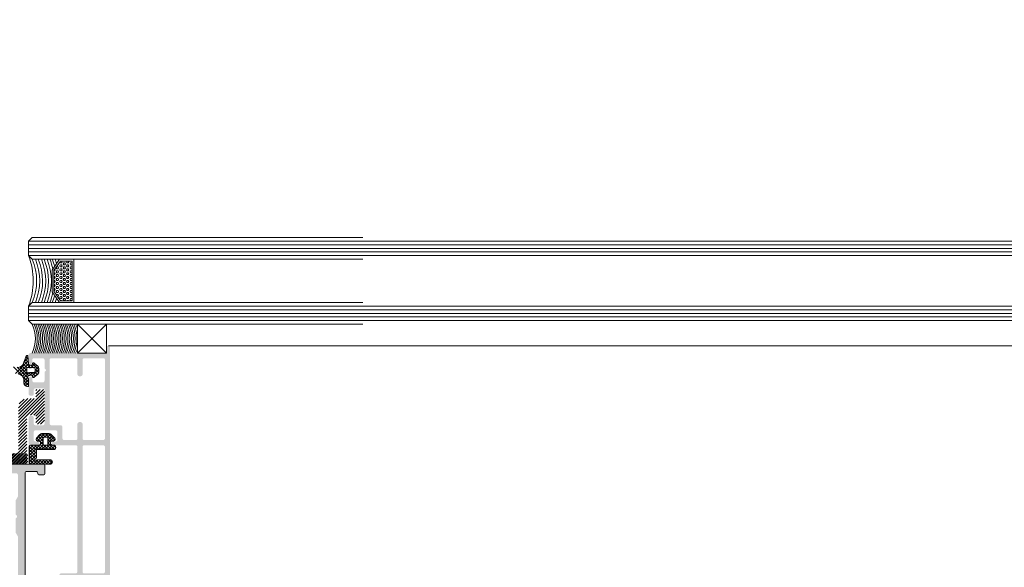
# Model space of a CAD drawing. Header units: millimetres. Extents: x -226731 to 126254, y -16359 to 60195.
# Tile 88 of 256: x -161617 to -161344, y 20888 to 21039. Entities that reach past the tile are written whole.
import ezdxf

# ---------------------------------------------------------------- set-up
doc = ezdxf.new("R2010")
doc.units = ezdxf.units.MM
doc.header["$LTSCALE"] = 0.1
doc.header["$MEASUREMENT"] = 0
for name, color, linetype, lineweight in [('01. Aluminium (Main Structure)', 6, 'Continuous', 5), ('0_CCE_ FF_SIDE WALL SPRINKLER', 6, 'Continuous', 0), ('3_Hatch', 8, 'Continuous', 0), ('4. Glass', 140, 'Continuous', 15), ('SPRINKLER COVERAGE AREA', 1, 'Continuous', 9)]:
    doc.layers.add(name, color=color, linetype=linetype, lineweight=lineweight)
doc.layers.add('FIRE FIGHTING SERVICES', color=5, linetype='Continuous')

# ---------------------------------------------------------------- blocks, each defined once
blk = doc.blocks.new('*U429')
at = {"layer": '3_Hatch', "color": 8}
for p, q in [((29.56, 30.01), (1150, 30.01)), ((1150, 23, 0), (7.48, 23)), ((1150, 22, 0), (7.48, 22)), ((1150, 21, 0), (7.48, 21)), ((1150, 20, 0), (7.48, 20)), ((1150, 19, 0), (7.48, 19)), ((1150, 5, 0), (7.48, 5)), ((1150, 4, 0), (7.48, 4)), ((1150, 3, 0), (7.48, 3)), ((1150, 2, 0), (7.48, 2)), ((1150, 1, 0), (7.48, 1))]:
    blk.add_line(p, q, dxfattribs=at)
blk = doc.blocks.new('*U428')
at = {"layer": '3_Hatch'}
h = blk.add_hatch(color=8, dxfattribs=at)
h.dxf.hatch_style = 1
h.paths.add_polyline_path([(-4.22, 77.48), (-3.91, 77.79), (-3.91, 81.75), (-4.5, 82.78), (-4.5, 116.97), (-4.46, 117.16), (-4.35, 117.32), (-4.21, 117.43), (-4, 117.47), (4, 117.47), (4.19, 117.43), (4.35, 117.32), (4.46, 117.16), (4.52, 116.97), (4.52, 82.78), (3.89, 81.75), (3.89, 77.79), (4.21, 77.48), (4.3, 77.33), (4.3, 77.18), (4.21, 77.04), (3.89, 76.74), (3.89, 72.78), (4.52, 71.75), (4.52, 65.75), (4.46, 65.57), (4.35, 65.41), (4.19, 65.3), (4, 65.26), (-4, 65.26), (-4.21, 65.3), (-4.35, 65.41), (-4.46, 65.57), (-4.5, 65.75), (-4.5, 71.75), (-3.91, 72.78), (-3.91, 76.74), (-4.22, 77.04), (-4.28, 77.18), (-4.28, 77.33)], flags=16)
h.paths.add_polyline_path([(10.04, 65.44), (9.98, 65.26), (9.97, 65.08), (9.86, 64.91), (9.69, 64.8), (9.51, 64.77), (7, 64.77), (6.82, 64.8), (6.64, 64.91), (6.53, 65.08), (6.51, 65.26), (6.51, 116.97), (6.53, 117.16), (6.64, 117.32), (6.82, 117.43), (7, 117.47), (11.89, 117.47), (12.18, 117.78), (12.33, 117.87), (12.47, 117.87), (12.6, 117.78), (12.93, 117.47), (27.5, 117.47), (27.69, 117.43), (27.87, 117.32), (27.96, 117.16), (28, 116.97), (28, 112.48), (27.96, 112.27), (27.87, 112.11), (27.69, 112), (27.5, 111.96), (18.82, 111.96), (18.62, 111.93), (18.45, 111.82), (18.34, 111.65), (18.3, 111.45), (18.3, 105.98), (18.34, 105.78), (18.45, 105.6), (18.62, 105.51), (18.82, 105.47), (21.8, 105.47), (22, 105.51), (22.16, 105.6), (22.27, 105.78), (22.29, 105.98), (22.29, 106.46), (22.27, 106.66), (22.16, 106.81), (22, 106.92), (21.8, 106.97), (20.81, 106.97), (20.61, 107.01), (20.46, 107.12), (20.35, 107.26), (20.3, 107.47), (20.3, 109.46), (20.35, 109.66), (20.46, 109.81), (20.61, 109.92), (20.81, 109.97), (23.64, 109.97), (23.94, 110.28), (24.08, 110.35), (24.23, 110.35), (24.36, 110.28), (24.69, 109.97), (27.5, 109.97), (27.69, 109.92), (27.87, 109.81), (27.96, 109.66), (28, 109.46), (28, 107.47), (27.96, 107.26), (27.87, 107.12), (27.69, 107.01), (27.5, 106.97), (26.52, 106.97), (26.31, 106.92), (26.17, 106.81), (26.06, 106.66), (26, 106.46), (26, 105.98), (26.06, 105.78), (26.17, 105.6), (26.31, 105.51), (26.52, 105.47), (29.51, 105.47), (29.7, 105.51), (29.86, 105.6), (29.97, 105.78), (29.99, 105.98), (29.97, 200.47), (29.86, 200.65), (29.78, 200.7), (29.7, 200.76), (29.61, 200.77), (29.51, 200.78), (-29.51, 200.78), (-29.71, 200.76), (-29.86, 200.65), (-29.97, 200.47), (-30.01, 200.3), (-30.01, 105.98), (-29.97, 105.78), (-29.86, 105.6), (-29.71, 105.51), (-29.51, 105.47), (-26.5, 105.47), (-26.31, 105.51), (-26.15, 105.6), (-26.04, 105.78), (-26, 105.98), (-26, 106.46), (-26.04, 106.66), (-26.15, 106.81), (-26.31, 106.92), (-26.5, 106.97), (-27.52, 106.97), (-27.69, 107.01), (-27.87, 107.12), (-27.98, 107.26), (-28.01, 107.47), (-28.01, 109.46), (-27.98, 109.66), (-27.87, 109.81), (-27.69, 109.92), (-27.52, 109.97), (-24.69, 109.97), (-24.37, 110.28), (-24.25, 110.35), (-24.06, 110.35), (-23.94, 110.28), (-23.63, 109.97), (-20.81, 109.97), (-20.61, 109.92), (-20.44, 109.81), (-20.33, 109.66), (-20.3, 109.46), (-20.3, 107.47), (-20.33, 107.26), (-20.44, 107.12), (-20.61, 107.01), (-20.81, 106.97), (-21.82, 106.97), (-22.02, 106.92), (-22.16, 106.81), (-22.27, 106.66), (-22.31, 106.46), (-22.31, 105.98), (-22.27, 105.78), (-22.16, 105.6), (-22.02, 105.51), (-21.82, 105.47), (-18.8, 105.47), (-18.61, 105.51), (-18.45, 105.6), (-18.34, 105.78), (-18.3, 105.98), (-18.3, 111.45), (-18.34, 111.65), (-18.45, 111.82), (-18.61, 111.93), (-18.8, 111.96), (-27.52, 111.96), (-27.69, 112), (-27.87, 112.11), (-27.98, 112.27), (-28.01, 112.48), (-28.01, 116.97), (-27.98, 117.16), (-27.87, 117.32), (-27.69, 117.43), (-27.52, 117.47), (-12.93, 117.47), (-12.62, 117.78), (-12.49, 117.87), (-12.34, 117.87), (-12.18, 117.78), (-11.87, 117.47), (-7, 117.47), (-6.8, 117.43), (-6.66, 117.32), (-6.55, 117.16), (-6.51, 116.97), (-6.51, 65.26), (-6.55, 65.08), (-6.66, 64.91), (-6.8, 64.8), (-7, 64.77), (-9.51, 64.77), (-9.71, 64.8), (-9.86, 64.91), (-9.97, 65.08), (-10, 65.26), (-10.04, 65.44), (-10.15, 65.63), (-10.31, 65.74), (-10.5, 65.75), (-11.5, 65.75), (-11.7, 65.74), (-11.85, 65.63), (-11.96, 65.44), (-12.01, 65.26), (-12.01, 63.25), (-11.96, 63.07), (-11.85, 62.9), (-11.7, 62.79), (-11.5, 62.77), (-0.53, 62.77), (-0.2, 63.07), (-0.07, 63.14), (0.07, 63.14), (0.22, 63.07), (0.51, 62.77), (11.5, 62.77), (11.69, 62.79), (11.85, 62.9), (11.96, 63.07), (12.01, 63.25), (12.01, 65.26), (11.96, 65.44), (11.85, 65.63), (11.69, 65.74), (11.5, 65.75), (10.5, 65.75), (10.3, 65.74), (10.15, 65.63)])
h.paths.add_polyline_path([(28, 197.28), (27.96, 197.47), (27.87, 197.65), (27.69, 197.76), (27.5, 197.8), (-27.52, 197.8), (-27.69, 197.76), (-27.87, 197.65), (-27.98, 197.47), (-28.01, 197.28), (-28.01, 119.97), (-27.98, 119.77), (-27.87, 119.63), (-27.69, 119.52), (-27.52, 119.46), (27.5, 119.46), (27.69, 119.52), (27.87, 119.63), (27.96, 119.77), (28, 119.97)], flags=16)
h = blk.add_hatch(color=8, dxfattribs=at)
h.dxf.hatch_style = 1
h.paths.add_polyline_path([(-28.61, 57.99), (-28.61, 92.53), (-28.57, 92.71), (-28.46, 92.87), (-28.28, 92.98), (-28.1, 93.02), (-22.9, 93.02), (-22.7, 92.98), (-22.54, 92.87), (-22.44, 92.71), (-22.41, 92.53), (-22.41, 57.99), (-22.44, 57.83), (-22.54, 57.65), (-22.7, 57.54), (-22.9, 57.52), (-28.1, 57.52), (-28.28, 57.54), (-28.46, 57.65), (-28.57, 57.83)], flags=16)
h.paths.add_polyline_path([(-22.35, 38.09), (-22.41, 37.89), (-22.41, 33.9), (-22.44, 33.7), (-22.54, 33.54), (-22.7, 33.43), (-22.9, 33.41), (-28.1, 33.41), (-28.28, 33.43), (-28.46, 33.54), (-28.57, 33.7), (-28.61, 33.9), (-28.61, 55.6), (-28.57, 55.8), (-28.46, 55.96), (-28.28, 56.07), (-28.1, 56.11), (-22.9, 56.11), (-22.7, 56.07), (-22.54, 55.96), (-22.44, 55.8), (-22.41, 55.6), (-22.41, 51.61), (-22.35, 51.41), (-22.24, 51.26), (-22.1, 51.15), (-21.9, 51.12), (-21.49, 51.12), (-21.31, 51.15), (-21.15, 51.26), (-21.04, 51.41), (-21, 51.61), (-21, 55.6), (-20.95, 55.8), (-20.84, 55.96), (-20.69, 56.07), (-20.49, 56.11), (-17.36, 56.11), (-17.16, 56.07), (-16.98, 55.96), (-16.87, 55.8), (-16.85, 55.6), (-16.85, 52.5), (-16.81, 52.32), (-16.7, 52.16), (-16.54, 52.05), (-16.35, 52.01), (-13.79, 52.01), (-13.61, 51.96), (-13.45, 51.85), (-13.34, 51.7), (-13.3, 51.5), (-13.3, 33.9), (-13.34, 33.7), (-13.45, 33.54), (-13.61, 33.43), (-13.79, 33.41), (-20.49, 33.41), (-20.69, 33.43), (-20.84, 33.54), (-20.95, 33.7), (-21, 33.9), (-21, 37.89), (-21.04, 38.09), (-21.15, 38.26), (-21.31, 38.37), (-21.49, 38.4), (-21.9, 38.4), (-22.1, 38.37), (-22.24, 38.26)], flags=16)
h.paths.add_polyline_path([(-11.89, 36.23), (-12.2, 36.54), (-12.29, 36.66), (-12.29, 36.83), (-12.2, 36.96), (-11.89, 37.27), (-11.89, 39.59), (-11.85, 39.79), (-11.74, 39.96), (-11.58, 40.07), (-11.38, 40.09), (-9, 40.09), (-8.8, 40.07), (-8.65, 39.96), (-8.54, 39.79), (-8.49, 39.59), (-8.49, 38.99), (-8.42, 38.75), (-8.36, 38.68), (-8.31, 38.6), (-8.23, 38.57), (-8.16, 38.53), (-8.09, 38.49), (-8, 38.49), (-7.92, 38.49), (-7.85, 38.51), (-7.78, 38.55), (-7.7, 38.59), (-7.65, 38.64), (-7.59, 38.69), (-7.54, 38.77), (-7.5, 38.86), (-7.48, 38.99), (-7.48, 43.3), (-7.52, 43.49), (-7.63, 43.65), (-7.79, 43.76), (-8, 43.8), (-8.38, 43.8), (-8.58, 43.76), (-8.76, 43.65), (-8.84, 43.49), (-8.89, 43.3), (-8.89, 42.24), (-8.93, 42.06), (-9.04, 41.9), (-9.2, 41.79), (-9.38, 41.73), (-11.38, 41.73), (-11.58, 41.79), (-11.74, 41.9), (-11.85, 42.06), (-11.89, 42.24), (-11.89, 51.5), (-11.85, 51.7), (-11.74, 51.85), (-11.58, 51.96), (-11.38, 52.01), (-9.38, 52.01), (-9.2, 51.96), (-9.04, 51.85), (-8.93, 51.7), (-8.89, 51.5), (-8.89, 49.91), (-8.84, 49.71), (-8.76, 49.54), (-8.58, 49.43), (-8.38, 49.4), (-8, 49.4), (-7.79, 49.43), (-7.63, 49.54), (-7.52, 49.71), (-7.48, 49.91), (-7.48, 57.01), (-7.52, 57.21), (-7.63, 57.35), (-7.79, 57.46), (-8, 57.52), (-9.92, 57.52), (-10.12, 57.46), (-10.26, 57.35), (-10.37, 57.21), (-10.43, 57.01), (-10.37, 56.8), (-10.26, 56.66), (-10.12, 56.55), (-9.92, 56.51), (-9.38, 56.51), (-9.2, 56.46), (-9.04, 56.35), (-8.93, 56.2), (-8.89, 56), (-8.89, 53.91), (-8.93, 53.71), (-9.04, 53.55), (-9.2, 53.44), (-9.38, 53.4), (-14.95, 53.4), (-15.15, 53.44), (-15.29, 53.55), (-15.4, 53.71), (-15.44, 53.91), (-15.44, 56), (-15.4, 56.2), (-15.29, 56.35), (-15.15, 56.46), (-14.95, 56.51), (-14.36, 56.51), (-14.25, 56.55), (-14.16, 56.58), (-14.07, 56.64), (-14.01, 56.71), (-13.96, 56.79), (-13.94, 56.88), (-13.92, 56.97), (-13.92, 57.06), (-13.94, 57.13), (-13.96, 57.22), (-14.01, 57.3), (-14.07, 57.37), (-14.16, 57.43), (-14.25, 57.48), (-14.42, 57.52), (-20.49, 57.52), (-20.69, 57.54), (-20.84, 57.65), (-20.95, 57.83), (-21, 57.99), (-21, 92.53), (-20.95, 92.71), (-20.84, 92.87), (-20.69, 92.98), (-20.49, 93.02), (-16.5, 93.02), (-16.3, 93.06), (-16.15, 93.17), (-16.04, 93.35), (-15.99, 93.52), (-15.99, 93.92), (-16.04, 94.12), (-16.15, 94.28), (-16.3, 94.39), (-16.5, 94.41), (-29.51, 94.41), (-29.69, 94.39), (-29.85, 94.28), (-29.96, 94.12), (-30, 93.92), (-30, 30.48), (-29.96, 30.3), (-29.85, 30.13), (-29.69, 30.02), (-29.51, 30.01), (-29.3, 30.02), (-29.14, 30.13), (-29.05, 30.3), (-29.01, 30.48), (-29.01, 31.49), (-28.96, 31.69), (-28.85, 31.84), (-28.7, 31.95), (-28.5, 32), (-8, 32), (-7.79, 32.04), (-7.63, 32.15), (-7.52, 32.31), (-7.48, 32.49), (-7.48, 34.51), (-7.52, 34.69), (-7.63, 34.85), (-7.79, 34.96), (-8, 35), (-8.18, 34.96), (-8.34, 34.85), (-8.45, 34.69), (-8.49, 34.51), (-8.49, 33.9), (-8.54, 33.7), (-8.65, 33.54), (-8.8, 33.43), (-9, 33.41), (-11.38, 33.41), (-11.58, 33.43), (-11.74, 33.54), (-11.85, 33.7), (-11.89, 33.9)])
h = blk.add_hatch(dxfattribs=at)
h.set_pattern_fill('ANSI31', color=8, scale=5)
h.set_pattern_definition([(45, (-26191.7542, -15010.3187), (-0.441941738, 0.441941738), [])])
h.paths.add_polyline_path([(-9.5, 44.17), (-9.48, 44.32), (-9.39, 44.47), (-9.26, 44.54), (-9.11, 44.58), (-7.19, 44.58), (-7.06, 44.58), (-6.81, 44.59), (-6.57, 44.65), (-6.33, 44.72), (-6.11, 44.81), (-5.89, 44.92), (-5.69, 45.07), (-5.51, 45.22), (-5.34, 45.38), (-5.2, 45.58), (-5.05, 45.76), (-4.94, 45.98), (-4.85, 46.2), (-4.78, 46.44), (-4.72, 46.68), (-4.7, 46.94), (-4.69, 47.06), (-4.69, 59.37), (-4.67, 59.54), (-4.58, 59.66), (-4.45, 59.76), (-4.3, 59.77), (6.87, 59.77), (7.02, 59.81), (7.15, 59.9), (7.22, 60.03), (7.26, 60.19), (7.26, 62.39), (7.22, 62.53), (7.15, 62.66), (7.02, 62.75), (6.87, 62.77), (-6.61, 62.77), (-6.75, 62.75), (-6.88, 62.66), (-6.97, 62.53), (-6.99, 62.39), (-6.99, 49.57), (-7.03, 49.42), (-7.1, 49.28), (-7.25, 49.2), (-7.39, 49.17), (-9.11, 49.17), (-9.26, 49.2), (-9.39, 49.28), (-9.48, 49.42), (-9.5, 49.57), (-9.5, 51.29), (-9.51, 51.43), (-9.6, 51.56), (-9.73, 51.65), (-9.9, 51.67), (-11.49, 51.67), (-11.65, 51.65), (-11.78, 51.56), (-11.87, 51.43), (-11.89, 51.29), (-11.89, 42.45), (-11.87, 42.31), (-11.78, 42.2), (-11.65, 42.11), (-11.49, 42.07), (-9.9, 42.07), (-9.73, 42.11), (-9.6, 42.2), (-9.51, 42.31), (-9.5, 42.45)])
h = blk.add_hatch(dxfattribs=at)
h.set_pattern_fill('ANSI31', color=8, scale=5)
h.set_pattern_definition([(45, (-26191.7542, -14950.54475), (-0.441941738, 0.441941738), [])])
h.paths.add_polyline_path([(9.48, 44.32), (9.5, 44.17), (9.5, 42.45), (9.51, 42.31), (9.6, 42.2), (9.73, 42.11), (9.9, 42.07), (11.49, 42.07), (11.65, 42.11), (11.78, 42.2), (11.87, 42.31), (11.89, 42.45), (11.89, 51.29), (11.87, 51.43), (11.78, 51.56), (11.65, 51.65), (11.49, 51.67), (9.9, 51.67), (9.73, 51.65), (9.6, 51.56), (9.51, 51.43), (9.5, 51.29), (9.5, 49.57), (9.48, 49.42), (9.39, 49.28), (9.26, 49.2), (9.11, 49.17), (7.39, 49.17), (7.25, 49.2), (7.1, 49.28), (7.03, 49.42), (6.99, 49.57), (6.99, 62.39), (6.97, 62.53), (6.88, 62.66), (6.75, 62.75), (6.61, 62.77), (-6.87, 62.77), (-7.02, 62.75), (-7.15, 62.66), (-7.22, 62.53), (-7.26, 62.39), (-7.26, 60.19), (-7.22, 60.03), (-7.15, 59.9), (-7.02, 59.81), (-6.87, 59.77), (4.3, 59.77), (4.45, 59.76), (4.58, 59.66), (4.67, 59.54), (4.69, 59.37), (4.69, 47.06), (4.7, 46.94), (4.72, 46.68), (4.78, 46.44), (4.85, 46.2), (4.94, 45.98), (5.05, 45.76), (5.2, 45.58), (5.34, 45.38), (5.51, 45.22), (5.69, 45.07), (5.89, 44.92), (6.11, 44.81), (6.33, 44.72), (6.57, 44.65), (6.81, 44.59), (7.06, 44.58), (7.19, 44.58), (9.11, 44.58), (9.26, 44.54), (9.39, 44.47)])
at = {"layer": '01. Aluminium (Main Structure)', "color": 8, "linetype": 'ByBlock'}
for p, q in [((-6.51, 116.97), (-6.51, 65.26)), ((-12.01, 65.26), (-11.96, 65.44)), ((-11.96, 65.44), (-11.85, 65.63)), ((-11.85, 65.63), (-11.7, 65.74)), ((-11.7, 65.74), (-11.5, 65.75)), ((-11.5, 65.75), (-10.5, 65.75)), ((-10.5, 65.75), (-10.31, 65.74)), ((-10.31, 65.74), (-10.15, 65.63)), ((-10.15, 65.63), (-10.04, 65.44)), ((-10.04, 65.44), (-10, 65.26)), ((-12.01, 63.25), (-12.01, 65.26)), ((-11.96, 63.07), (-12.01, 63.25)), ((-11.85, 62.9), (-11.96, 63.07)), ((-11.7, 62.79), (-11.85, 62.9)), ((-11.5, 62.77), (-11.7, 62.79)), ((-11.5, 62.77), (-0.53, 62.77)), ((-9.97, 65.08), (-10, 65.26)), ((-9.86, 64.91), (-9.97, 65.08)), ((-9.71, 64.8), (-9.86, 64.91)), ((-9.51, 64.77), (-9.71, 64.8)), ((-7, 64.77), (-9.51, 64.77)), ((-6.8, 64.8), (-7, 64.77)), ((-6.66, 64.91), (-6.8, 64.8)), ((-6.55, 65.08), (-6.66, 64.91)), ((-6.51, 65.26), (-6.55, 65.08))]:
    blk.add_line(p, q, dxfattribs=at)
at = {"layer": '3_Hatch', "color": 8, "linetype": 'Continuous'}
for p, q in [((-14.02, 61.97), (-13.22, 62.77)), ((-13.54, 61.57), (-12.34, 62.77)), ((-12.25, 61.57), (-13.45, 62.77)), ((-12.65, 61.57), (-11.45, 62.77)), ((-11.37, 61.57), (-12.57, 62.77)), ((-11.77, 61.57), (-10.57, 62.77)), ((-10.48, 61.57), (-11.68, 62.77)), ((-10.88, 61.57), (-9.68, 62.77)), ((-9.66, 61.64), (-10.8, 62.77)), ((-10, 61.57), (-8.8, 62.77)), ((-7.64, 60.5), (-9.92, 62.77)), ((-9.23, 61.46), (-7.95, 62.74)), ((-7.64, 61.38), (-9.03, 62.77)), ((-7.64, 62.26), (-8.15, 62.77)), ((-13.13, 61.57), (-14, 62.43)), ((-11.51, 56.53), (-7.64, 60.4)), ((-9.64, 60.17), (-7.64, 62.17)), ((-9.64, 59.28), (-7.64, 61.28)), ((-7.64, 58.73), (-9.64, 60.73)), ((-9.63, 61.06), (-9.58, 61.11)), ((-7.64, 59.61), (-9.27, 61.24)), ((-14.38, 57.52), (-15.02, 58.15)), ((-14.96, 58.38), (-14.63, 58.71)), ((-14.81, 57.64), (-13.74, 58.72)), ((-12.81, 56.83), (-14.67, 58.69)), ((-14.06, 57.52), (-12.86, 58.72)), ((-12.58, 57.48), (-13.81, 58.72)), ((-13.58, 57.11), (-11.97, 58.72)), ((-11.69, 57.48), (-12.93, 58.72)), ((-12.32, 57.48), (-11.09, 58.72)), ((-10.64, 57.31), (-12.05, 58.72)), ((-11.54, 57.38), (-10.21, 58.72)), ((-9.68, 55.47), (-11.51, 57.3)), ((-9.96, 57.52), (-11.16, 58.72)), ((-9.08, 57.52), (-10.28, 58.72)), ((-7.64, 57.84), (-9.64, 59.85)), ((-9.64, 57.52), (-7.64, 59.52)), ((-8.19, 57.52), (-9.64, 58.96)), ((-8.75, 57.52), (-7.64, 58.63)), ((-7.82, 57.57), (-7.68, 57.71)), ((-14.79, 55.9), (-14.27, 56.42)), ((-12.92, 54.29), (-14.72, 56.09)), ((-14.49, 55.31), (-12.81, 56.99)), ((-12.04, 54.29), (-14.17, 56.42)), ((-14.06, 54.86), (-12.81, 56.11)), ((-13.63, 54.41), (-12.72, 55.32)), ((-12.81, 55.95), (-13.59, 56.73)), ((-12.86, 54.29), (-11.87, 55.29)), ((-11.15, 54.29), (-12.15, 55.29)), ((-11.98, 54.29), (-9.89, 56.38)), ((-11.51, 55.64), (-10.61, 56.55)), ((-10.11, 55.01), (-11.51, 56.42)), ((-10.54, 54.56), (-11.51, 55.53)), ((-11.1, 54.29), (-9.53, 55.85)), ((-7.48, 41.11), (-7.34, 41.26)), ((-7.48, 40.23), (-6.62, 41.09)), ((-6.14, 39.55), (-7.48, 40.9)), ((-6.21, 40.51), (-6.93, 41.23)), ((-10.3, 36.52), (-8.49, 38.34)), ((-10.28, 37.43), (-9.1, 38.61)), ((-8.39, 37.39), (-9.38, 38.37)), ((-8.51, 38.39), (-8.85, 38.73)), ((-8.55, 37.4), (-7.71, 38.23)), ((-7.65, 37.4), (-6.08, 38.98)), ((-5.1, 35.87), (-7.51, 38.27)), ((-7.48, 39.34), (-6.23, 40.59)), ((-3.29, 35.82), (-7.48, 40.01)), ((-4.3, 35.94), (-7.43, 39.07)), ((-7.23, 38.72), (-6.15, 39.79)), ((-6.94, 37.23), (-5.78, 38.4)), ((-8.57, 34.91), (-10.3, 36.65)), ((-9.25, 36.47), (-10.26, 37.49)), ((-10.17, 35.78), (-9.25, 36.69)), ((-9.19, 37.3), (-9.86, 37.97)), ((-9.71, 35.35), (-9.02, 36.04)), ((-9.23, 34.95), (-8.09, 36.08)), ((-8.16, 35.39), (-8.82, 36.04)), ((-7.55, 37.43), (-8.26, 38.14)), ((-6.21, 34.32), (-7.98, 36.09)), ((-7.91, 35.38), (-7.31, 35.98)), ((-7.44, 34.96), (-4.58, 37.83)), ((-7.36, 34.16), (-3.83, 37.69)), ((-5.97, 34.96), (-7.04, 36.04)), ((-6.94, 36.35), (-5.28, 38.01)), ((-5.64, 35.52), (-6.94, 36.81)), ((-6.46, 33.68), (-7.4, 34.63)), ((-6.7, 33.04), (-7.31, 33.65)), ((-7.28, 33.35), (-6.15, 34.49)), ((-7.06, 32.7), (-6.69, 33.06)), ((-19.53, 17.26, 0.02), (-19.43, 17.43, 0.02)), ((-19.43, 16.88, 0.02), (-19.53, 17.05, 0.02)), ((-19.11, 17.43, 0.02), (-19.43, 17.43, 0.02)), ((-19.11, 16.88, 0.02), (-19.43, 16.88, 0.02)), ((-18.95, 17.16, 0.02), (-19.11, 17.43, 0.02)), ((-19.11, 16.88, 0.02), (-18.95, 17.15, 0.02)), ((-18.63, 16.6, 0.02), (-18.47, 16.88, 0.02)), ((-18.47, 16.33, 0.02), (-18.63, 16.61, 0.02)), ((-18.47, 17.43, 0.02), (-18.52, 17.51, 0.02)), ((-18.16, 17.43, 0.02), (-18.48, 17.43, 0.02)), ((-18.16, 16.88, 0.02), (-18.48, 16.88, 0.02)), ((-18.16, 17.43, 0.02), (-18.11, 17.51, 0.02)), ((-18, 16.61, 0.02), (-18.16, 16.88, 0.02)), ((-18.16, 16.33, 0.02), (-18, 16.6, 0.02)), ((-17.68, 17.15, 0.02), (-17.52, 17.43, 0.02)), ((-17.52, 16.88, 0.02), (-17.68, 17.16, 0.02)), ((-17.21, 17.43, 0.02), (-17.53, 17.43, 0.02)), ((-17.21, 16.88, 0.02), (-17.53, 16.88, 0.02)), ((-17.05, 17.16, 0.02), (-17.2, 17.43, 0.02)), ((-17.2, 16.88, 0.02), (-17.05, 17.15, 0.02)), ((-16.73, 16.6, 0.02), (-16.57, 16.88, 0.02)), ((-16.57, 16.33, 0.02), (-16.73, 16.61, 0.02)), ((-16.57, 17.43, 0.02), (-16.61, 17.51, 0.02)), ((-16.26, 17.43, 0.02), (-16.57, 17.43, 0.02)), ((-16.26, 16.88, 0.02), (-16.57, 16.88, 0.02)), ((-16.25, 17.43, 0.02), (-16.24, 17.44, 0.02)), ((-16.09, 16.61, 0.02), (-16.25, 16.88, 0.02)), ((-16.25, 16.33, 0.02), (-16.09, 16.6, 0.02)), ((-19.53, 16.16, 0.02), (-19.43, 16.33, 0.02)), ((-19.43, 15.78, 0.02), (-19.53, 15.96, 0.02)), ((-19.53, 15.06, 0.02), (-19.43, 15.23, 0.02)), ((-19.43, 14.68, 0.02), (-19.53, 14.86, 0.02)), ((-19.53, 13.96, 0.02), (-19.43, 14.13, 0.02)), ((-19.43, 13.58, 0.02), (-19.53, 13.76, 0.02)), ((-19.11, 16.33, 0.02), (-19.43, 16.33, 0.02)), ((-19.11, 15.78, 0.02), (-19.43, 15.78, 0.02)), ((-19.11, 15.23, 0.02), (-19.43, 15.23, 0.02)), ((-19.11, 14.68, 0.02), (-19.43, 14.68, 0.02)), ((-19.11, 14.13, 0.02), (-19.43, 14.13, 0.02)), ((-18.95, 16.06, 0.02), (-19.11, 16.33, 0.02)), ((-19.11, 15.78, 0.02), (-18.95, 16.05, 0.02)), ((-18.95, 14.96, 0.02), (-19.11, 15.23, 0.02)), ((-19.11, 14.68, 0.02), (-18.95, 14.95, 0.02)), ((-18.95, 13.86, 0.02), (-19.11, 14.13, 0.02)), ((-19.11, 13.58, 0.02), (-18.95, 13.85, 0.02)), ((-18.63, 15.5, 0.02), (-18.47, 15.78, 0.02)), ((-18.47, 15.23, 0.02), (-18.63, 15.51, 0.02)), ((-18.63, 14.4, 0.02), (-18.47, 14.68, 0.02)), ((-18.47, 14.13, 0.02), (-18.63, 14.41, 0.02)), ((-18.16, 16.33, 0.02), (-18.48, 16.33, 0.02)), ((-18.16, 15.78, 0.02), (-18.48, 15.78, 0.02)), ((-18.16, 15.23, 0.02), (-18.48, 15.23, 0.02)), ((-18.16, 14.68, 0.02), (-18.48, 14.68, 0.02)), ((-18.16, 14.13, 0.02), (-18.48, 14.13, 0.02)), ((-18, 15.51, 0.02), (-18.16, 15.78, 0.02)), ((-18.16, 15.23, 0.02), (-18, 15.5, 0.02)), ((-18, 14.41, 0.02), (-18.16, 14.68, 0.02)), ((-18.16, 14.13, 0.02), (-18, 14.4, 0.02)), ((-17.68, 16.05, 0.02), (-17.52, 16.33, 0.02)), ((-17.52, 15.78, 0.02), (-17.68, 16.06, 0.02)), ((-17.68, 14.95, 0.02), (-17.52, 15.23, 0.02)), ((-17.52, 14.68, 0.02), (-17.68, 14.96, 0.02)), ((-17.68, 13.85, 0.02), (-17.52, 14.13, 0.02)), ((-17.52, 13.58, 0.02), (-17.68, 13.86, 0.02)), ((-17.21, 16.33, 0.02), (-17.53, 16.33, 0.02)), ((-17.21, 15.78, 0.02), (-17.53, 15.78, 0.02)), ((-17.21, 15.23, 0.02), (-17.53, 15.23, 0.02)), ((-17.21, 14.68, 0.02), (-17.53, 14.68, 0.02)), ((-17.21, 14.13, 0.02), (-17.53, 14.13, 0.02)), ((-17.05, 16.06, 0.02), (-17.2, 16.33, 0.02)), ((-17.2, 15.78, 0.02), (-17.05, 16.05, 0.02)), ((-17.05, 14.96, 0.02), (-17.2, 15.23, 0.02)), ((-17.2, 14.68, 0.02), (-17.05, 14.95, 0.02)), ((-17.05, 13.86, 0.02), (-17.2, 14.13, 0.02)), ((-17.2, 13.58, 0.02), (-17.05, 13.85, 0.02)), ((-16.73, 15.5, 0.02), (-16.57, 15.78, 0.02)), ((-16.57, 15.23, 0.02), (-16.73, 15.51, 0.02)), ((-16.73, 14.4, 0.02), (-16.57, 14.68, 0.02)), ((-16.57, 14.13, 0.02), (-16.73, 14.41, 0.02)), ((-16.26, 16.33, 0.02), (-16.57, 16.33, 0.02)), ((-16.26, 15.78, 0.02), (-16.57, 15.78, 0.02)), ((-16.26, 15.23, 0.02), (-16.57, 15.23, 0.02)), ((-16.26, 14.68, 0.02), (-16.57, 14.68, 0.02)), ((-16.26, 14.13, 0.02), (-16.57, 14.13, 0.02)), ((-16.09, 15.51, 0.02), (-16.25, 15.78, 0.02)), ((-16.25, 15.23, 0.02), (-16.09, 15.5, 0.02)), ((-16.09, 14.41, 0.02), (-16.25, 14.68, 0.02)), ((-16.25, 14.13, 0.02), (-16.09, 14.4, 0.02)), ((-15.78, 16.05, 0.02), (-15.62, 16.33, 0.02)), ((-15.62, 15.78, 0.02), (-15.78, 16.06, 0.02)), ((-15.78, 14.95, 0.02), (-15.62, 15.23, 0.02)), ((-15.62, 14.68, 0.02), (-15.78, 14.96, 0.02)), ((-15.78, 13.85, 0.02), (-15.62, 14.13, 0.02)), ((-15.62, 13.58, 0.02), (-15.78, 13.86, 0.02)), ((-15.48, 16.33, 0.02), (-15.62, 16.33, 0.02)), ((-15.3, 15.78, 0.02), (-15.62, 15.78, 0.02)), ((-15.3, 15.23, 0.02), (-15.62, 15.23, 0.02)), ((-15.3, 14.68, 0.02), (-15.62, 14.68, 0.02)), ((-15.3, 14.13, 0.02), (-15.62, 14.13, 0.02)), ((-15.3, 15.78, 0.02), (-15.21, 15.93, 0.02)), ((-15.14, 14.96, 0.02), (-15.3, 15.23, 0.02)), ((-15.3, 14.68, 0.02), (-15.14, 14.95, 0.02)), ((-15.14, 13.86, 0.02), (-15.3, 14.13, 0.02)), ((-15.3, 13.58, 0.02), (-15.14, 13.85, 0.02)), ((-14.82, 14.4, 0.02), (-14.66, 14.68, 0.02)), ((-14.66, 14.13, 0.02), (-14.82, 14.41, 0.02)), ((-14.47, 14.68, 0.02), (-14.67, 14.68, 0.02)), ((-14.47, 14.13, 0.02), (-14.67, 14.13, 0.02)), ((-19.53, 12.86, 0.02), (-19.43, 13.03, 0.02)), ((-19.43, 12.48, 0.02), (-19.53, 12.66, 0.02)), ((-19.53, 11.76, 0.02), (-19.43, 11.93, 0.02)), ((-19.43, 11.38, 0.02), (-19.53, 11.56, 0.02)), ((-19.11, 13.58, 0.02), (-19.43, 13.58, 0.02)), ((-19.11, 13.03, 0.02), (-19.43, 13.03, 0.02)), ((-19.11, 12.48, 0.02), (-19.43, 12.48, 0.02)), ((-19.11, 11.93, 0.02), (-19.43, 11.93, 0.02)), ((-19.11, 11.38, 0.02), (-19.43, 11.38, 0.02)), ((-18.95, 12.76, 0.02), (-19.11, 13.03, 0.02)), ((-19.11, 12.48, 0.02), (-18.95, 12.75, 0.02)), ((-18.95, 11.66, 0.02), (-19.11, 11.93, 0.02)), ((-19.11, 11.38, 0.02), (-18.95, 11.65, 0.02)), ((-18.63, 13.3, 0.02), (-18.47, 13.58, 0.02)), ((-18.47, 13.03, 0.02), (-18.63, 13.31, 0.02)), ((-18.63, 12.2, 0.02), (-18.47, 12.48, 0.02)), ((-18.47, 11.93, 0.02), (-18.63, 12.21, 0.02)), ((-18.63, 11.1, 0.02), (-18.47, 11.38, 0.02)), ((-18.47, 10.83, 0.02), (-18.63, 11.11, 0.02)), ((-18.16, 13.58, 0.02), (-18.48, 13.58, 0.02)), ((-18.16, 13.03, 0.02), (-18.48, 13.03, 0.02)), ((-18.16, 12.48, 0.02), (-18.48, 12.48, 0.02)), ((-18.16, 11.93, 0.02), (-18.48, 11.93, 0.02)), ((-18.16, 11.38, 0.02), (-18.48, 11.38, 0.02)), ((-18, 13.31, 0.02), (-18.16, 13.58, 0.02)), ((-18.16, 13.03, 0.02), (-18, 13.3, 0.02)), ((-18, 12.21, 0.02), (-18.16, 12.48, 0.02)), ((-18.16, 11.93, 0.02), (-18, 12.2, 0.02)), ((-18, 11.11, 0.02), (-18.16, 11.38, 0.02)), ((-18.16, 10.83, 0.02), (-18, 11.1, 0.02)), ((-17.68, 12.75, 0.02), (-17.52, 13.03, 0.02)), ((-17.52, 12.48, 0.02), (-17.68, 12.76, 0.02)), ((-17.68, 11.65, 0.02), (-17.52, 11.93, 0.02)), ((-17.52, 11.38, 0.02), (-17.68, 11.66, 0.02)), ((-17.21, 13.58, 0.02), (-17.53, 13.58, 0.02)), ((-17.21, 13.03, 0.02), (-17.53, 13.03, 0.02)), ((-17.21, 12.48, 0.02), (-17.53, 12.48, 0.02)), ((-17.21, 11.93, 0.02), (-17.53, 11.93, 0.02)), ((-17.21, 11.38, 0.02), (-17.53, 11.38, 0.02)), ((-17.05, 12.76, 0.02), (-17.2, 13.03, 0.02)), ((-17.2, 12.48, 0.02), (-17.05, 12.75, 0.02)), ((-17.05, 11.66, 0.02), (-17.2, 11.93, 0.02)), ((-17.2, 11.38, 0.02), (-17.05, 11.65, 0.02)), ((-16.73, 13.3, 0.02), (-16.57, 13.58, 0.02)), ((-16.57, 13.03, 0.02), (-16.73, 13.31, 0.02)), ((-16.73, 12.2, 0.02), (-16.57, 12.48, 0.02)), ((-16.57, 11.93, 0.02), (-16.73, 12.21, 0.02)), ((-16.73, 11.1, 0.02), (-16.57, 11.38, 0.02)), ((-16.57, 10.83, 0.02), (-16.73, 11.11, 0.02)), ((-16.26, 13.58, 0.02), (-16.57, 13.58, 0.02)), ((-16.26, 13.03, 0.02), (-16.57, 13.03, 0.02)), ((-16.26, 12.48, 0.02), (-16.57, 12.48, 0.02)), ((-16.26, 11.93, 0.02), (-16.57, 11.93, 0.02)), ((-16.26, 11.38, 0.02), (-16.57, 11.38, 0.02)), ((-16.09, 13.31, 0.02), (-16.25, 13.58, 0.02)), ((-16.25, 13.03, 0.02), (-16.09, 13.3, 0.02)), ((-16.09, 12.21, 0.02), (-16.25, 12.48, 0.02)), ((-16.25, 11.93, 0.02), (-16.09, 12.2, 0.02)), ((-16.09, 11.11, 0.02), (-16.25, 11.38, 0.02)), ((-16.25, 10.83, 0.02), (-16.09, 11.1, 0.02)), ((-15.78, 12.75, 0.02), (-15.62, 13.03, 0.02)), ((-15.62, 12.48, 0.02), (-15.78, 12.76, 0.02)), ((-15.78, 11.65, 0.02), (-15.62, 11.93, 0.02)), ((-15.62, 11.38, 0.02), (-15.78, 11.66, 0.02)), ((-15.3, 13.58, 0.02), (-15.62, 13.58, 0.02)), ((-15.3, 13.03, 0.02), (-15.62, 13.03, 0.02)), ((-15.3, 12.48, 0.02), (-15.62, 12.48, 0.02)), ((-15.3, 11.93, 0.02), (-15.62, 11.93, 0.02)), ((-15.3, 11.38, 0.02), (-15.62, 11.38, 0.02)), ((-15.14, 12.76, 0.02), (-15.3, 13.03, 0.02)), ((-15.3, 12.48, 0.02), (-15.14, 12.75, 0.02)), ((-15.14, 11.66, 0.02), (-15.3, 11.93, 0.02)), ((-15.3, 11.38, 0.02), (-15.14, 11.65, 0.02)), ((-14.82, 13.3, 0.02), (-14.66, 13.58, 0.02)), ((-14.66, 13.03, 0.02), (-14.82, 13.31, 0.02)), ((-14.82, 12.2, 0.02), (-14.66, 12.48, 0.02)), ((-14.66, 11.93, 0.02), (-14.82, 12.21, 0.02)), ((-14.82, 11.1, 0.02), (-14.66, 11.38, 0.02)), ((-14.66, 10.83, 0.02), (-14.82, 11.11, 0.02)), ((-14.47, 13.58, 0.02), (-14.67, 13.58, 0.02)), ((-14.47, 13.03, 0.02), (-14.67, 13.03, 0.02)), ((-14.47, 12.48, 0.02), (-14.67, 12.48, 0.02)), ((-14.47, 11.93, 0.02), (-14.67, 11.93, 0.02)), ((-14.47, 11.38, 0.02), (-14.67, 11.38, 0.02)), ((-19.53, 10.66, 0.02), (-19.43, 10.83, 0.02)), ((-19.43, 10.28, 0.02), (-19.53, 10.46, 0.02)), ((-19.53, 9.56, 0.02), (-19.43, 9.73, 0.02)), ((-19.43, 9.18, 0.02), (-19.53, 9.36, 0.02)), ((-19.53, 8.46, 0.02), (-19.43, 8.63, 0.02)), ((-19.43, 8.08, 0.02), (-19.53, 8.26, 0.02)), ((-19.11, 10.83, 0.02), (-19.43, 10.83, 0.02)), ((-19.11, 10.28, 0.02), (-19.43, 10.28, 0.02)), ((-19.11, 9.73, 0.02), (-19.43, 9.73, 0.02)), ((-19.11, 9.18, 0.02), (-19.43, 9.18, 0.02)), ((-19.11, 8.63, 0.02), (-19.43, 8.63, 0.02)), ((-18.95, 10.56, 0.02), (-19.11, 10.83, 0.02)), ((-19.11, 10.28, 0.02), (-18.95, 10.55, 0.02)), ((-18.95, 9.46, 0.02), (-19.11, 9.73, 0.02)), ((-19.11, 9.18, 0.02), (-18.95, 9.45, 0.02)), ((-18.95, 8.36, 0.02), (-19.11, 8.63, 0.02)), ((-19.11, 8.08, 0.02), (-18.95, 8.35, 0.02)), ((-18.63, 10, 0.02), (-18.47, 10.28, 0.02)), ((-18.47, 9.73, 0.02), (-18.63, 10.01, 0.02)), ((-18.63, 8.9, 0.02), (-18.47, 9.18, 0.02)), ((-18.47, 8.63, 0.02), (-18.63, 8.91, 0.02)), ((-18.16, 10.83, 0.02), (-18.48, 10.83, 0.02)), ((-18.16, 10.28, 0.02), (-18.48, 10.28, 0.02)), ((-18.16, 9.73, 0.02), (-18.48, 9.73, 0.02)), ((-18.16, 9.18, 0.02), (-18.48, 9.18, 0.02)), ((-18.16, 8.63, 0.02), (-18.48, 8.63, 0.02)), ((-18, 10.01, 0.02), (-18.16, 10.28, 0.02)), ((-18.16, 9.73, 0.02), (-18, 10, 0.02)), ((-18, 8.91, 0.02), (-18.16, 9.18, 0.02)), ((-18.16, 8.63, 0.02), (-18, 8.9, 0.02)), ((-17.68, 10.55, 0.02), (-17.52, 10.83, 0.02)), ((-17.52, 10.28, 0.02), (-17.68, 10.56, 0.02)), ((-17.68, 9.45, 0.02), (-17.52, 9.73, 0.02)), ((-17.52, 9.18, 0.02), (-17.68, 9.46, 0.02)), ((-17.68, 8.35, 0.02), (-17.52, 8.63, 0.02)), ((-17.52, 8.08, 0.02), (-17.68, 8.36, 0.02)), ((-17.21, 10.83, 0.02), (-17.53, 10.83, 0.02)), ((-17.21, 10.28, 0.02), (-17.53, 10.28, 0.02)), ((-17.21, 9.73, 0.02), (-17.53, 9.73, 0.02)), ((-17.21, 9.18, 0.02), (-17.53, 9.18, 0.02)), ((-17.21, 8.63, 0.02), (-17.53, 8.63, 0.02)), ((-17.05, 10.56, 0.02), (-17.2, 10.83, 0.02)), ((-17.2, 10.28, 0.02), (-17.05, 10.55, 0.02)), ((-17.05, 9.46, 0.02), (-17.2, 9.73, 0.02)), ((-17.2, 9.18, 0.02), (-17.05, 9.45, 0.02)), ((-17.05, 8.36, 0.02), (-17.2, 8.63, 0.02)), ((-17.2, 8.08, 0.02), (-17.05, 8.35, 0.02)), ((-16.73, 10, 0.02), (-16.57, 10.28, 0.02)), ((-16.57, 9.73, 0.02), (-16.73, 10.01, 0.02)), ((-16.73, 8.9, 0.02), (-16.57, 9.18, 0.02)), ((-16.57, 8.63, 0.02), (-16.73, 8.91, 0.02)), ((-16.26, 10.83, 0.02), (-16.57, 10.83, 0.02)), ((-16.26, 10.28, 0.02), (-16.57, 10.28, 0.02)), ((-16.26, 9.73, 0.02), (-16.57, 9.73, 0.02)), ((-16.26, 9.18, 0.02), (-16.57, 9.18, 0.02)), ((-16.26, 8.63, 0.02), (-16.57, 8.63, 0.02)), ((-16.09, 10.01, 0.02), (-16.25, 10.28, 0.02)), ((-16.25, 9.73, 0.02), (-16.09, 10, 0.02)), ((-16.09, 8.91, 0.02), (-16.25, 9.18, 0.02)), ((-16.25, 8.63, 0.02), (-16.09, 8.9, 0.02)), ((-15.78, 10.55, 0.02), (-15.62, 10.83, 0.02)), ((-15.62, 10.28, 0.02), (-15.78, 10.56, 0.02)), ((-15.78, 9.45, 0.02), (-15.62, 9.73, 0.02)), ((-15.62, 9.18, 0.02), (-15.78, 9.46, 0.02)), ((-15.78, 8.35, 0.02), (-15.62, 8.63, 0.02)), ((-15.62, 8.08, 0.02), (-15.78, 8.36, 0.02)), ((-15.3, 10.83, 0.02), (-15.62, 10.83, 0.02)), ((-15.3, 10.28, 0.02), (-15.62, 10.28, 0.02)), ((-15.3, 9.73, 0.02), (-15.62, 9.73, 0.02)), ((-15.3, 9.18, 0.02), (-15.62, 9.18, 0.02)), ((-15.3, 8.63, 0.02), (-15.62, 8.63, 0.02)), ((-15.14, 10.56, 0.02), (-15.3, 10.83, 0.02)), ((-15.3, 10.28, 0.02), (-15.14, 10.55, 0.02)), ((-15.14, 9.46, 0.02), (-15.3, 9.73, 0.02)), ((-15.3, 9.18, 0.02), (-15.14, 9.45, 0.02)), ((-15.14, 8.36, 0.02), (-15.3, 8.63, 0.02)), ((-15.3, 8.08, 0.02), (-15.14, 8.35, 0.02)), ((-14.82, 10, 0.02), (-14.66, 10.28, 0.02)), ((-14.66, 9.73, 0.02), (-14.82, 10.01, 0.02)), ((-14.82, 8.9, 0.02), (-14.66, 9.18, 0.02)), ((-14.74, 8.77, 0.02), (-14.82, 8.91, 0.02)), ((-14.47, 10.83, 0.02), (-14.67, 10.83, 0.02)), ((-14.47, 10.28, 0.02), (-14.67, 10.28, 0.02)), ((-14.47, 9.73, 0.02), (-14.67, 9.73, 0.02)), ((-14.47, 9.18, 0.02), (-14.67, 9.18, 0.02)), ((-19.53, 7.36, 0.02), (-19.43, 7.53, 0.02)), ((-19.43, 6.98, 0.02), (-19.53, 7.16, 0.02)), ((-19.11, 8.08, 0.02), (-19.43, 8.08, 0.02)), ((-19.11, 7.53, 0.02), (-19.43, 7.53, 0.02)), ((-19.11, 6.98, 0.02), (-19.43, 6.98, 0.02)), ((-18.95, 7.26, 0.02), (-19.11, 7.53, 0.02)), ((-19.11, 6.98, 0.02), (-18.95, 7.25, 0.02)), ((-18.63, 7.8, 0.02), (-18.47, 8.08, 0.02)), ((-18.47, 7.53, 0.02), (-18.63, 7.81, 0.02)), ((-18.63, 6.7, 0.02), (-18.47, 6.98, 0.02)), ((-18.52, 6.51, 0.02), (-18.63, 6.71, 0.02)), ((-18.16, 8.08, 0.02), (-18.48, 8.08, 0.02)), ((-18.16, 7.53, 0.02), (-18.48, 7.53, 0.02)), ((-18.16, 6.98, 0.02), (-18.48, 6.98, 0.02)), ((-18, 7.81, 0.02), (-18.16, 8.08, 0.02)), ((-18.16, 7.53, 0.02), (-18, 7.8, 0.02)), ((-18, 6.71, 0.02), (-18.16, 6.98, 0.02)), ((-18.11, 6.51, 0.02), (-18, 6.7, 0.02)), ((-17.68, 7.25, 0.02), (-17.52, 7.53, 0.02)), ((-17.52, 6.98, 0.02), (-17.68, 7.26, 0.02)), ((-17.21, 8.08, 0.02), (-17.53, 8.08, 0.02)), ((-17.21, 7.53, 0.02), (-17.53, 7.53, 0.02)), ((-17.21, 6.98, 0.02), (-17.53, 6.98, 0.02)), ((-17.05, 7.26, 0.02), (-17.2, 7.53, 0.02)), ((-17.2, 6.98, 0.02), (-17.05, 7.25, 0.02)), ((-16.73, 7.8, 0.02), (-16.57, 8.08, 0.02)), ((-16.57, 7.53, 0.02), (-16.73, 7.81, 0.02)), ((-16.73, 6.7, 0.02), (-16.57, 6.98, 0.02)), ((-16.61, 6.51, 0.02), (-16.73, 6.71, 0.02)), ((-16.26, 8.08, 0.02), (-16.57, 8.08, 0.02)), ((-16.26, 7.53, 0.02), (-16.57, 7.53, 0.02)), ((-16.26, 6.98, 0.02), (-16.57, 6.98, 0.02)), ((-16.09, 7.81, 0.02), (-16.25, 8.08, 0.02)), ((-16.25, 7.53, 0.02), (-16.09, 7.8, 0.02)), ((-16.12, 6.76, 0.02), (-16.25, 6.98, 0.02)), ((-15.74, 7.31, 0.02), (-15.62, 7.53, 0.02)), ((-15.3, 8.08, 0.02), (-15.62, 8.08, 0.02)), ((-15.59, 7.53, 0.02), (-15.62, 7.53, 0.02))]:
    blk.add_line(p, q, dxfattribs=at)
at = {"layer": '3_Hatch', "color": 8}
for p, q in [((-8.14, 62.77), (-13.59, 62.77)), ((-13.59, 61.57), (-9.73, 61.57)), ((-9.64, 61), (-9.64, 58.87)), ((-7.64, 57.8), (-7.64, 62.27)), ((-9.75, 58.72), (-14.62, 58.72)), ((-14.62, 57.52), (-13.95, 57.52)), ((-12.81, 55.49), (-12.81, 57.28)), ((-12.61, 57.48), (-11.71, 57.48)), ((-11.51, 57.28), (-11.51, 55.49)), ((-10.37, 57.52), (-8.02, 57.52)), ((-14.7, 55.54), (-13.66, 54.43)), ((-13.98, 56.42), (-14.36, 56.42)), ((-11.71, 55.29), (-12.61, 55.29)), ((-10.57, 54.52), (-9.62, 55.54)), ((-9.97, 56.42), (-10.35, 56.42)), ((-13.21, 54.29), (-11.14, 54.29)), ((-7.18, 41.26), (-7.48, 41.26)), ((-7.48, 41.26), (-7.48, 39.17)), ((-9.04, 38.66), (-10.02, 37.84)), ((-8.47, 38.28), (-8.57, 38.54)), ((-7.43, 38.29), (-8.15, 38.14)), ((-7.48, 39.17), (-7.23, 38.73)), ((-6.13, 39.35), (-6.18, 40.31)), ((-10.3, 37.23), (-10.3, 36.23)), ((-10.02, 35.61), (-9.04, 34.79)), ((-9.25, 36.33), (-9.25, 37.12)), ((-8.93, 37.42), (-8.01, 37.37)), ((-8.01, 36.08), (-8.93, 36.03)), ((-7.72, 37.39), (-7.3, 37.48)), ((-7.3, 35.97), (-7.72, 36.06)), ((-6.94, 37.18), (-6.94, 36.27)), ((-8.57, 34.91), (-8.47, 35.24)), ((-7.43, 34.91), (-7.23, 32.8)), ((-6.78, 32.83), (-5.87, 35.22)), ((-29.56, 30.01), (-100, 30.01)), ((-29.01, 32), (-21.01, 32)), ((-29.01, 24), (-29.01, 32)), ((-29.01, 32), (-21.01, 24)), ((-21.01, 32), (-29.01, 24)), ((-29.01, 24), (-29.01, 32)), ((-21.01, 32), (-21.01, 24)), ((-21.01, 24), (-21.01, 32)), ((-100, 23, 0), (-7.48, 23)), ((-100, 22, 0), (-7.48, 22)), ((-21.01, 24), (-29.01, 24)), ((-100, 21, 0), (-7.48, 21)), ((-100, 20, 0), (-7.48, 20)), ((-100, 19, 0), (-7.48, 19)), ((-20.03, 6.01, 0.02), (-20.03, 18.01, 0.02)), ((-19.53, 6.51, 0.02), (-19.53, 17.51, 0.02)), ((-19.53, 17.51, 0.02), (-16.29, 17.51, 0.02)), ((-16.29, 17.51, 0.02), (-14.47, 14.86, 0.02)), ((-16.03, 18.01, 0.02), (-13.97, 15.01, 0.02)), ((-14.47, 14.86, 0.02), (-14.47, 9.17, 0.02)), ((-13.97, 15.01, 0.02), (-13.97, 9.01, 0.02)), ((-14.47, 9.17, 0.02), (-16.29, 6.51, 0.02)), ((-13.97, 9.01, 0.02), (-16.03, 6.01, 0.02)), ((-16.29, 6.51, 0.02), (-19.53, 6.51, 0.02)), ((-100, 5, 0), (-7.48, 5)), ((-100, 4, 0), (-7.48, 4)), ((-100, 3, 0), (-7.48, 3)), ((-100, 2, 0), (-7.48, 2)), ((-100, 1, 0), (-7.48, 1))]:
    blk.add_line(p, q, dxfattribs=at)
for centre, radius, start, end in [((-13.43, 62.17), 0.621, 104.9483, 255.0364), ((-8.14, 62.27), 0.5, 0, 90), ((-9.51, 61.39), 0.287, 251.91, 141.365), ((-9.44, 61), 0.2, 142.9635, 180), ((-14.37, 58.12), 0.65, 112.6094, 247.3906), ((-14.25, 56.88), 0.703, 9.1535, 65.3518), ((-12.61, 57.28), 0.2, 90, 179.995), ((-11.71, 57.28), 0.2, 360, 89.9951), ((-10.08, 56.88), 0.703, 114.6482, 170.8465), ((-9.84, 58.9), 0.2, 296.026, 352.9298), ((-8.01, 57.91), 0.389, 269.4612, 344.3452), ((-14.27, 55.83), 0.524, 170.5977, 213.7552), ((-14.1, 55.76), 0.703, 111.438, 167.6363), ((-14.08, 56.93), 0.527, 280.8396, 6.0555), ((-12.61, 55.49), 0.2, 180, 269.9949), ((-11.71, 55.49), 0.2, 270, 359.9952), ((-11.13, 55.06), 0.769, 269.0106, 315.7355), ((-10.25, 56.93), 0.527, 173.9445, 259.1604), ((-10.23, 55.76), 0.703, 12.3637, 68.562), ((-10.06, 55.83), 0.524, 326.2448, 9.4023), ((-13.21, 55.09), 0.8, 235.9007, 269.9987), ((-7.18, 40.26), 1, 2.9793, 90), ((-8.85, 38.43), 0.3, 22.2031, 130), ((-8.21, 38.43), 0.3, 210, 281.9731), ((-7.5, 38.58), 0.3, 281.9731, 29.6447), ((-4.63, 39.37), 1.5, 180.5805, 259.4803), ((-9.5, 37.23), 0.8, 130, 180), ((-9.5, 36.23), 0.8, 180, 230), ((-8.95, 37.12), 0.3, 86.8644, 180), ((-8.95, 36.33), 0.3, 180, 273.1356), ((-7.95, 38.46), 1.1, 266.8644, 281.9731), ((-7.95, 34.99), 1.1, 78.0269, 93.1356), ((-7.24, 37.18), 0.3, 0, 101.9731), ((-7.24, 36.27), 0.3, 258.0269, 0), ((-4.57, 34.46), 1.5, 82.7957, 149.961), ((-8.85, 35.02), 0.3, 230, 337.7969), ((-8.04, 34.76), 0.635, 13.3802, 131.9125), ((-7.02, 32.96), 0.271, 217.2128, 329.9224), ((-11.77, 28, 0), 9.59, 155.3498, 164.5957), ((-11.27, 28, 0), 9.59, 155.3498, 204.6502), ((-10.77, 28, 0), 9.59, 155.3498, 204.6502), ((-10.27, 28, 0), 9.59, 155.3498, 204.6502), ((-9.77, 28, 0), 9.59, 155.3498, 204.6502), ((-9.27, 28, 0), 9.59, 155.3498, 204.6502), ((-8.77, 28, 0), 9.59, 155.3498, 204.6502), ((-8.27, 28, 0), 9.59, 155.3498, 204.6502), ((-7.77, 28, 0), 9.59, 155.3498, 204.6502), ((-7.27, 28, 0), 9.59, 155.3498, 204.6502), ((-6.77, 28, 0), 9.59, 155.3498, 204.6502), ((-6.27, 28, 0), 9.59, 155.3498, 204.6502), ((-5.77, 28, 0), 9.59, 155.3498, 204.6502), ((-5.27, 28, 0), 9.59, 155.3498, 204.6502), ((-4.77, 28, 0), 9.59, 155.3498, 204.6502), ((-4.27, 28, 0), 9.59, 155.3498, 204.6502), ((-3.77, 28, 0), 9.59, 155.3498, 204.6502), ((-3.27, 28, 0), 9.59, 155.3498, 204.6502), ((-2.77, 28, 0), 9.59, 155.3498, 204.6502), ((-2.27, 28, 0), 9.59, 155.3498, 204.6502), ((-1.77, 28, 0), 9.59, 155.3498, 204.6502), ((-1.27, 28, 0), 9.59, 155.3498, 204.6502), ((-0.77, 28, 0), 9.59, 155.3498, 204.6502), ((-0.27, 28, 0), 9.59, 155.3498, 204.6502), ((0.23, 28, 0), 9.59, 155.3498, 204.6502), ((-11.77, 28, 0), 9.59, 195.4043, 204.6502), ((-0.39, 12.01, 0.02), 15.61, 157.4346, 161.9459), ((0.38, 12.01, 0.02), 15.61, 157.4346, 164.9477), ((1.07, 12.01, 0.02), 15.61, 157.4346, 167.7859), ((1.84, 12.01, 0.02), 15.61, 157.4346, 202.6117), ((2.65, 12.01, 0.02), 15.61, 157.4346, 202.6117), ((3.4, 12.01, 0.02), 15.61, 157.4346, 202.6117), ((4.26, 12.01, 0.02), 15.61, 157.4346, 202.6117), ((5.07, 12.01, 0.02), 15.61, 157.4346, 202.6117), ((5.92, 12, 0), 15.61, 157.4346, 202.6117), ((11.33, 12, 0.03), 20.07, 159.5887, 200.4113), ((1.07, 12.01, 0.02), 15.61, 192.2141, 202.6117), ((-0.39, 12.01, 0.02), 15.61, 198.0541, 202.6117), ((0.38, 12.01, 0.02), 15.61, 195.0523, 202.6117)]:
    blk.add_arc(centre, radius, start, end, dxfattribs=at)
at = {"layer": '4. Glass', "color": 8}
for p, q in [((-8.48, 24), (-100, 24)), ((-7.48, 23), (-8.48, 24)), ((-7.48, 19), (-7.48, 23)), ((-100, 18), (-8.48, 18)), ((-8.48, 18), (-7.48, 19)), ((-8.48, 6), (-100, 6)), ((-7.48, 5), (-8.48, 6)), ((-7.48, 1), (-7.48, 5)), ((-100, 0), (-8.48, 0)), ((-8.48, 0), (-7.48, 1))]:
    blk.add_line(p, q, dxfattribs=at)
blk = doc.blocks.new('A$C2AD535C3')
at = {"layer": 'SPRINKLER COVERAGE AREA', "color": 1}
blk.add_circle((0, 0), 2500, dxfattribs=at)
blk = doc.blocks.new('G$C3584CA52')
at = {"layer": '0_CCE_ FF_SIDE WALL SPRINKLER', "color": 240, "xscale": -0.6, "yscale": 0.6, "zscale": 0.6}
for p in [(0, -1500), (2995.19, -1500)]:
    blk.add_blockref('A$C2AD535C3', p, dxfattribs=at)

msp = doc.modelspace()

# ---------------------------------------------------------------- block references
at = {"layer": '3_Hatch', "color": 8, "rotation": 179.9999999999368}
for name, p in [('*U428', (-161621.95, 20978.95)), ('*U429', (-160371.95, 20978.95))]:
    msp.add_blockref(name, p, dxfattribs=at)
at = {"layer": 'FIRE FIGHTING SERVICES'}
msp.add_blockref('G$C3584CA52', (-163018.33, 21220.5), dxfattribs=at)

doc.saveas('drawing.dxf')
